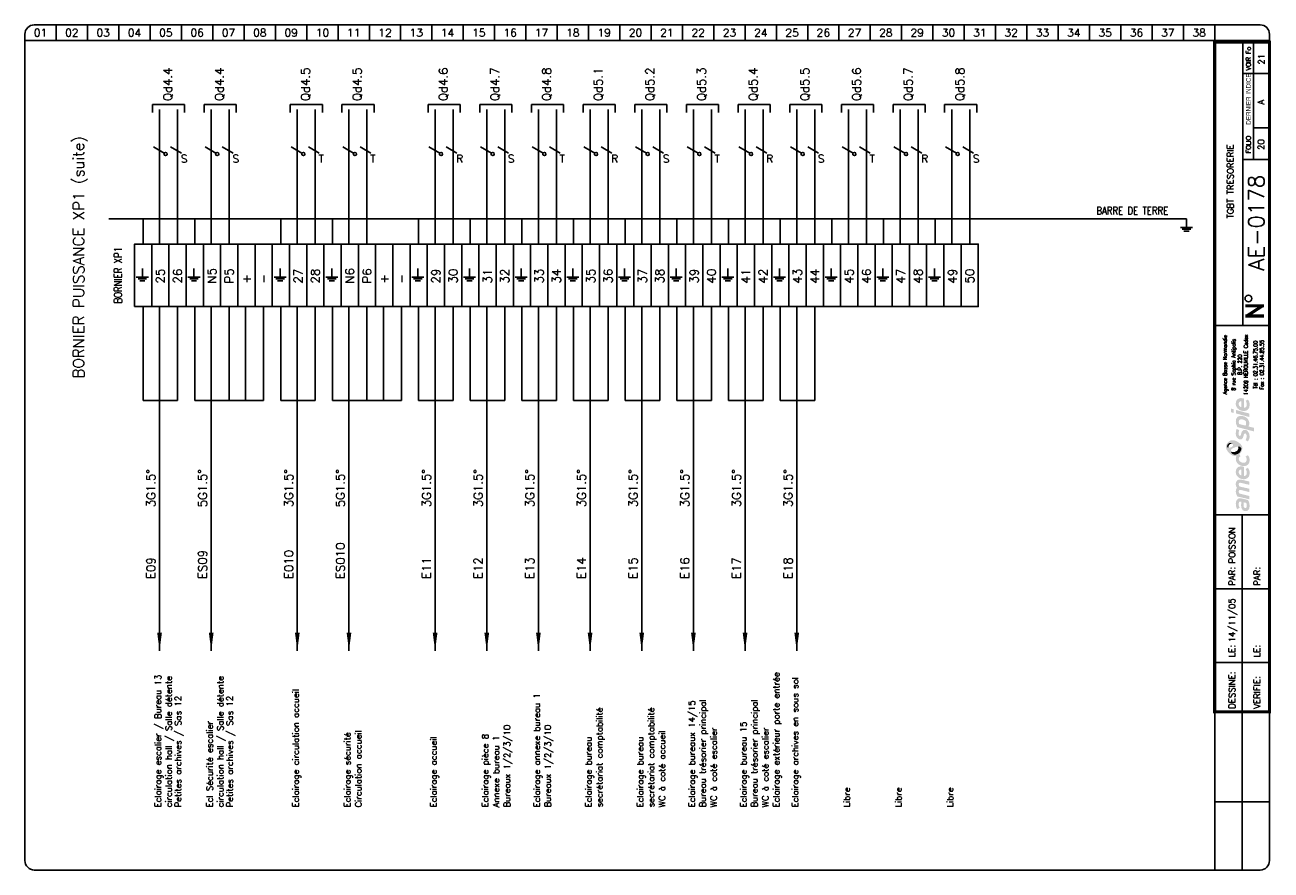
# Model space of a CAD drawing. Header units: millimetres. Extents: x 0 to 398, y 0 to 270.
import ezdxf
from ezdxf.enums import TextEntityAlignment as Align

# ---------------------------------------------------------------- set-up
doc = ezdxf.new("R2010")
doc.units = ezdxf.units.MM
doc.header["$LTSCALE"] = 20
doc.header["$MEASUREMENT"] = 0
for name, color, linetype in [('TEXTE', 3, 'Continuous'), ('TRAIFIN', 1, 'Continuous'), ('TRAIGROS', 2, 'Continuous'), ('TRAIMOY', 4, 'Continuous')]:
    doc.layers.add(name, color=color, linetype=linetype)
doc.styles.add('ROMANS8', font='ROMANS8.shx')
doc.styles.get("Standard").update_dxf_attribs({"font": 'simplex.shx'})
doc.styles.add('TXT', font='txt', dxfattribs={"width": 0.8})

# ---------------------------------------------------------------- blocks, each defined once
blk = doc.blocks.new('FDP-DIV-CHU')
at = {"layer": 'TEXTE', "color": 7, "const_width": 1}
for points in [[(392.75, 180.25), (386.75, 180.25)], [(387.25, 177), (392.25, 180.25)], [(392.75, 177), (386.75, 177)]]:
    blk.add_lwpolyline(points, dxfattribs=at)
at = {"layer": 'TEXTE', "color": 7}
blk.add_circle((387.76, 182.59), 1.08, dxfattribs=at)
at = {"layer": 'TRAIFIN', "color": 7}
for p, q in [((7, 270), (7, 265)), ((17, 270), (17, 265)), ((27, 270), (27, 265)), ((37, 270), (37, 265)), ((47, 270), (47, 265)), ((57, 270), (57, 265)), ((67, 270), (67, 265)), ((77, 270), (77, 265)), ((87, 270), (87, 265)), ((97, 270), (97, 265)), ((107, 270), (107, 265)), ((117, 270), (117, 265)), ((127, 270), (127, 265)), ((137, 270), (137, 265)), ((147, 270), (147, 265)), ((157, 270), (157, 265)), ((167, 270), (167, 265)), ((177, 270), (177, 265)), ((187, 270), (187, 265)), ((197, 270), (197, 265)), ((207, 270), (207, 265)), ((217, 270), (217, 265)), ((227, 270), (227, 265)), ((237, 270), (237, 265)), ((247, 270), (247, 265)), ((257, 270), (257, 265)), ((267, 270), (267, 265)), ((277, 270), (277, 265)), ((287, 270), (287, 265)), ((297, 270), (297, 265)), ((307, 270), (307, 265)), ((317, 270), (317, 265)), ((327, 270), (327, 265)), ((337, 270), (337, 265)), ((347, 270), (347, 265)), ((357, 270), (357, 265)), ((367, 270), (367, 265)), ((377, 270), (377, 265)), ((389.41, 227.04), (389.41, 264.5)), ((389.41, 237.09), (393.96, 237.09))]:
    blk.add_line(p, q, dxfattribs=at)
at = {"layer": 'TRAIGROS', "color": 7}
for p, q in [((-3, 267), (-3, 265)), ((0, 270), (391.5, 270)), ((394.5, 267), (394.5, 265)), ((394.5, 265), (-3, 265)), ((394.5, 265), (-3, 265)), ((-3, 265), (-3, 3)), ((386, 174), (386, 264.5)), ((394.5, 3), (394.5, 265)), ((386, 254.5), (394, 254.5)), ((386, 227.01), (394, 227.01)), ((377, 174), (394.5, 174)), ((377, 113.52), (394.51, 113.52)), ((377, -0.03), (377, 50.52)), ((0, 0), (391.5, 0))]:
    blk.add_line(p, q, dxfattribs=at)
at = {"layer": 'TRAIGROS', "color": 7, "const_width": 1}
blk.add_lwpolyline([(377, 264.5), (377, 50.52), (394.5, 50.52), (394.5, 264.5), (377, 264.5)], dxfattribs=at)
at = {"layer": 'TRAIGROS', "color": 7}
for centre, start, end in [((0, 267), 90, 180), ((391.5, 267), 0, 90), ((0, 3), 180, 270), ((391.5, 3), 270, 0)]:
    blk.add_arc(centre, 3, start, end, dxfattribs=at)
at = {"layer": 'TRAIMOY', "color": 7}
for p, q in [((385.75, -0.01), (385.75, 113.52)), ((377, 89.82), (394.51, 89.82)), ((377, 66.27), (394.51, 66.27)), ((377, 21.75), (394.51, 21.75))]:
    blk.add_line(p, q, dxfattribs=at)
at = {"layer": 'TEXTE', "color": 7}
for s, p in [('01', (2, 267.5)), ('02', (12, 267.5)), ('03', (22, 267.5)), ('04', (32, 267.5)), ('05', (42, 267.5)), ('06', (52, 267.5)), ('07', (62, 267.5)), ('08', (72, 267.5)), ('09', (82, 267.5)), ('10', (92, 267.5)), ('11', (102, 267.5)), ('12', (112, 267.5)), ('13', (122, 267.5)), ('14', (132, 267.5)), ('15', (142, 267.5)), ('16', (152, 267.5)), ('17', (162, 267.5)), ('18', (172, 267.5)), ('19', (182, 267.5)), ('20', (192, 267.5)), ('21', (202, 267.5)), ('22', (212, 267.5)), ('23', (222, 267.5)), ('24', (232, 267.5)), ('25', (242, 267.5)), ('26', (252, 267.5)), ('27', (262, 267.5)), ('28', (272, 267.5)), ('29', (282, 267.5)), ('30', (292, 267.5)), ('31', (302, 267.5)), ('32', (312, 267.5)), ('33', (322, 267.5)), ('34', (332, 267.5)), ('35', (342, 267.5)), ('36', (352, 267.5)), ('37', (362, 267.5)), ('38', (372, 267.5))]:
    blk.add_text(s, height=2.5, dxfattribs=at).set_placement(p, align=Align.MIDDLE)
at = {"layer": 'TEXTE', "color": 7, "width": 0.867769}
blk.add_text('VOIR Fo', height=1.5, rotation=90, dxfattribs=at).set_placement((388.5, 255.5), (388.5, 263), align=Align.FIT)
at = {"layer": 'TEXTE', "color": 7, "style": 'TXT', "width": 0.8}
blk.add_text('DERNIER INDICE', height=1.5, rotation=90, dxfattribs=at).set_placement((388.5, 238.12))
at = {"layer": 'TEXTE', "color": 7}
blk.add_text('FOLIO', height=1.5, rotation=90, dxfattribs=at).set_placement((388.5, 231.76), align=Align.CENTER)
for s, p in [('PAR:', (383.51, 90.82)), ('PAR:', (391.51, 90.82)), ('LE:', (383.51, 67.95)), ('LE:', (391.51, 67.95)), ('DESSINE:', (383.51, 51.52)), ('VERIFIE:', (391.51, 51.52))]:
    blk.add_text(s, height=2, rotation=90, dxfattribs=at).set_placement(p)
at = {"layer": 'TEXTE'}
for tag, p in [('FOLIO_SUIVANT', (392.9, 259.04)), ('INDICE', (392.79, 245.35)), ('FOLIO', (392.79, 231.76))]:
    blk.add_attdef(tag, text='', height=2, rotation=90, dxfattribs=at).set_placement(p, align=Align.CENTER)
blk.add_attdef('INTITULE_DU_PLAN', text='', height=2, rotation=90, dxfattribs=at).set_placement((382, 220), align=Align.MIDDLE)
at = {"layer": 'TEXTE', "color": 4}
blk.add_attdef('NUMERO', text='', height=5, rotation=90, dxfattribs=at).set_placement((392.79, 206.79), align=Align.CENTER)
at = {"layer": 'TEXTE'}
for tag, p in [('DESSINATEUR', (383.53, 97.95)), ('DATE', (383.51, 72.76))]:
    blk.add_attdef(tag, p, '', height=2, rotation=90, dxfattribs=at)
blk = doc.blocks.new('LOGO')
h = blk.add_hatch(color=187)
h.paths.add_polyline_path([(0.27, -25.15), (-0.26, -25.03), (-0.61, -25.01), (-0.96, -25.01), (-1.3, -25.15), (-1.56, -25.39), (-1.76, -25.66), (-1.92, -26.06), (-2.01, -26.61), (-2, -27.13), (-1.95, -27.54), (-1.82, -27.98), (-1.59, -28.49), (-0.78, -28.03), (-0.88, -27.84), (-0.99, -27.58), (-1.06, -27.27), (-1.09, -26.94), (-1.07, -26.65), (-1.03, -26.36), (-0.9, -26.15), (-0.74, -26.05), (-0.59, -26.04), (-0.23, -26.1), (-0.26, -26.47), (-0.29, -26.77), (-0.31, -27.1), (-0.31, -27.41), (-0.26, -27.77), (-0.19, -28.1), (-0.05, -28.44), (0.2, -28.78), (0.48, -28.98), (0.87, -29.11), (1.22, -29.1), (1.58, -29.04), (1.84, -28.87), (2.14, -28.53), (2.3, -28.16), (2.37, -27.71), (2.36, -27.1), (2.28, -26.51), (2.08, -25.89), (1.89, -25.54), (0.84, -25.3)])
h.paths.add_polyline_path([(0.54, -26.31), (1.32, -26.47), (1.41, -26.69), (1.48, -27.01), (1.49, -27.42), (1.48, -27.74), (1.4, -27.9), (1.29, -28.03), (1.14, -28.09), (0.96, -28.1), (0.81, -28.07), (0.69, -27.97), (0.6, -27.85), (0.54, -27.71), (0.5, -27.54), (0.49, -27.3), (0.49, -27.06), (0.5, -26.59)], flags=16)
h.paths.add_polyline_path([(-0.88, -23.47), (-0.97, -23.29), (-1.06, -23.08), (-1.08, -22.86), (-1.05, -22.63), (-0.97, -22.45), (-0.79, -22.36), (-0.5, -22.33), (2.29, -23.01), (2.29, -21.94), (-0.8, -21.24), (-0.96, -21.08), (-1.06, -20.77), (-1.1, -20.45), (-1, -20.2), (-0.87, -20.11), (-0.7, -20.03), (-0.48, -20.05), (2.29, -20.7), (2.29, -19.65), (-0.36, -19.01), (-0.65, -19), (-1.01, -19.01), (-1.3, -19.12), (-1.55, -19.28), (-1.77, -19.54), (-1.9, -19.8), (-1.98, -20), (-2.02, -20.38), (-2.01, -20.76), (-1.91, -21.13), (-1.79, -21.45), (-1.64, -21.71), (-1.75, -21.83), (-1.89, -22.08), (-1.98, -22.36), (-2.01, -22.66), (-2.01, -23), (-1.95, -23.36), (-1.85, -23.71), (-1.69, -24.08), (-1.5, -24.43), (2.29, -25.32), (2.29, -24.26)])
h.paths.add_polyline_path([(-0.19, -14.81), (-0.51, -14.81), (-0.91, -14.88), (-1.19, -15), (-1.42, -15.16), (-1.64, -15.38), (-1.83, -15.67), (-1.95, -15.97), (-2, -16.26), (-2.02, -16.52), (-2.01, -16.84), (-1.96, -17.15), (-1.84, -17.46), (-1.65, -17.81), (-1.41, -18.09), (-1.14, -18.33), (-0.89, -18.51), (-0.59, -18.68), (-0.17, -18.82), (0.24, -18.89), (0.59, -18.91), (0.98, -18.88), (1.37, -18.75), (1.77, -18.51), (2.17, -18.06), (2.33, -17.58), (2.38, -17.11), (2.38, -16.56), (2.33, -16.15), (2.2, -15.79), (2.03, -15.5), (1.82, -15.25), (1.14, -15.68), (1.3, -15.94), (1.42, -16.3), (1.49, -16.68), (1.49, -16.99), (1.43, -17.33), (1.23, -17.63), (0.99, -17.81), (0.79, -17.86), (0.6, -17.84), (0.6, -14.97), (0.23, -14.85)])
h.paths.add_polyline_path([(-0.26, -17.69), (-0.43, -17.64), (-0.58, -17.55), (-0.76, -17.39), (-0.9, -17.24), (-1.01, -17.02), (-1.06, -16.86), (-1.08, -16.63), (-1.06, -16.36), (-0.96, -16.16), (-0.83, -15.98), (-0.62, -15.87), (-0.44, -15.83), (-0.26, -15.83)], flags=16)
h.paths.add_polyline_path([(-0.09, -13.56), (-0.44, -13.4), (-0.74, -13.16), (-0.95, -12.9), (-1.04, -12.61), (-1.08, -12.36), (-1.02, -12.05), (-0.89, -11.83), (-0.73, -11.69), (-0.61, -11.61), (-0.5, -11.55), (-0.88, -10.89), (-1.08, -11.04), (-1.32, -11.18), (-1.51, -11.28), (-1.78, -11.38), (-1.87, -11.55), (-1.97, -11.89), (-2.01, -12.3), (-1.98, -12.76), (-1.82, -13.35), (-1.54, -13.76), (-1.25, -14.08), (-0.85, -14.34), (-0.48, -14.51), (-0.05, -14.65), (0.44, -14.71), (0.94, -14.69), (1.47, -14.5), (1.83, -14.25), (2.09, -13.94), (2.26, -13.6), (2.36, -13.21), (2.39, -12.82), (2.37, -12.43), (2.27, -11.98), (2.07, -11.58), (1.82, -11.23), (1.12, -11.67), (1.29, -11.95), (1.43, -12.27), (1.45, -12.61), (1.43, -12.96), (1.23, -13.36), (0.95, -13.57), (0.61, -13.63), (0.31, -13.63)])
h.paths.add_polyline_path([(1.25, -3.19), (0.94, -3.13), (0.59, -3.14), (0.32, -3.25), (0.1, -3.49), (-0.12, -3.81), (-0.25, -4.17), (-0.38, -4.62), (-0.46, -4.92), (-0.59, -5.03), (-0.74, -5.08), (-0.86, -5.03), (-0.96, -4.94), (-1.06, -4.74), (-1.12, -4.53), (-1.11, -4.23), (-1.07, -3.86), (-1.01, -3.51), (-0.93, -3.23), (-1.72, -2.85), (-1.84, -3.12), (-1.93, -3.4), (-1.97, -3.68), (-2, -3.98), (-2.02, -4.32), (-2, -4.65), (-1.94, -5.01), (-1.8, -5.31), (-1.64, -5.58), (-1.4, -5.84), (-1.11, -6.04), (-0.85, -6.17), (-0.56, -6.2), (-0.24, -6.15), (0.01, -5.99), (0.18, -5.81), (0.32, -5.51), (0.41, -5.18), (0.51, -4.86), (0.57, -4.63), (0.67, -4.45), (0.78, -4.33), (0.97, -4.29), (1.15, -4.35), (1.3, -4.55), (1.41, -4.85), (1.44, -5.24), (1.41, -5.62), (1.33, -5.91), (1.23, -6.15), (1.09, -6.39), (1.78, -6.81), (1.86, -6.74), (1.97, -6.61), (2.14, -6.32), (2.27, -6), (2.36, -5.62), (2.37, -5.24), (2.35, -4.86), (2.3, -4.52), (2.19, -4.21), (2.03, -3.92), (1.85, -3.65), (1.57, -3.35)])
h.paths.add_polyline_path([(1.14, 0.91), (0.82, 1.08), (0.5, 1.2), (0.1, 1.27), (-0.26, 1.3), (-0.73, 1.29), (-1.12, 1.19), (-1.38, 1.04), (-1.61, 0.8), (-1.77, 0.55), (-1.89, 0.33), (-1.98, 0.01), (-2.01, -0.32), (-1.99, -0.65), (-1.95, -1.02), (-1.88, -1.34), (-1.76, -1.63), (-1.63, -1.96), (-1.52, -2.24), (3.84, -3.66), (3.84, -2.51), (1.96, -2.01), (2.11, -1.85), (2.24, -1.56), (2.27, -1.32), (2.29, -1.04), (2.27, -0.75), (2.21, -0.44), (2.07, -0.1), (1.9, 0.2), (1.71, 0.44), (1.43, 0.71)])
h.paths.add_polyline_path([(0.98, -1.77), (-0.92, -1.28), (-0.98, -1.1), (-1.05, -0.84), (-1.07, -0.56), (-1.04, -0.29), (-0.94, -0.06), (-0.77, 0.11), (-0.53, 0.2), (-0.24, 0.22), (0.04, 0.2), (0.35, 0.13), (0.58, 0.05), (0.81, -0.07), (1.02, -0.24), (1.19, -0.46), (1.27, -0.68), (1.28, -0.93), (1.28, -1.16), (1.24, -1.43), (1.15, -1.61)], flags=16)
h.paths.add_polyline_path([(-1.97, 3.22), (-1.97, 2.11), (2.35, 0.95), (2.35, 2.06)])
h.paths.add_polyline_path([(-3.55, 3.65), (-3.55, 2.48), (-2.65, 2.25), (-2.65, 3.43)])
h.paths.add_polyline_path([(-0.19, 6.99), (-0.51, 6.99), (-0.91, 6.92), (-1.19, 6.81), (-1.42, 6.64), (-1.64, 6.43), (-1.83, 6.14), (-1.95, 5.83), (-2, 5.54), (-2.02, 5.28), (-2.01, 4.96), (-1.96, 4.66), (-1.84, 4.34), (-1.65, 4), (-1.41, 3.71), (-1.14, 3.48), (-0.89, 3.29), (-0.59, 3.12), (-0.17, 2.98), (0.24, 2.92), (0.59, 2.89), (0.98, 2.93), (1.37, 3.06), (1.77, 3.29), (2.17, 3.75), (2.33, 4.22), (2.38, 4.7), (2.38, 5.24), (2.33, 5.65), (2.2, 6.02), (2.03, 6.3), (1.82, 6.56), (1.14, 6.13), (1.3, 5.87), (1.42, 5.5), (1.49, 5.12), (1.49, 4.82), (1.43, 4.47), (1.23, 4.17), (0.99, 4), (0.79, 3.94), (0.6, 3.96), (0.6, 6.83), (0.23, 6.96)])
h.paths.add_polyline_path([(-0.26, 4.11), (-0.43, 4.16), (-0.58, 4.26), (-0.76, 4.42), (-0.9, 4.56), (-1.01, 4.78), (-1.06, 4.95), (-1.08, 5.17), (-1.06, 5.44), (-0.96, 5.64), (-0.83, 5.82), (-0.62, 5.93), (-0.44, 5.97), (-0.26, 5.97)], flags=16)
h = blk.add_hatch(color=135)
h.paths.add_polyline_path([(-2.62, -6.48), (-2.99, -6.44), (-3.33, -6.46), (-3.66, -6.54), (-3.9, -6.66), (-4.19, -6.88), (-4.48, -7.12), (-4.72, -7.4), (-4.9, -7.71), (-5.08, -8.08), (-5.15, -8.51), (-5.14, -8.84), (-5.03, -9.22), (-4.88, -9.56), (-4.68, -9.88), (-4.46, -10.22), (-4.19, -10.51), (-3.87, -10.81), (-3.57, -11.02), (-3.23, -11.21), (-2.91, -11.36), (-2.54, -11.44), (-2.16, -11.45), (-1.78, -11.38), (-1.51, -11.28), (-1.32, -11.18), (-1.08, -11.04), (-0.88, -10.89), (-0.73, -10.77), (-0.54, -10.54), (-0.29, -10.22), (-0.06, -9.77), (0.06, -9.2), (0.05, -8.64), (-0.11, -8.22), (-0.36, -7.85), (-0.69, -7.52), (-1.07, -7.21), (-1.43, -6.95), (-1.9, -6.73), (-2.27, -6.57)])
h.paths.add_polyline_path([(-2.94, -7.94), (-2.93, -8.06), (-2.93, -8.18), (-2.98, -8.34), (-3.08, -8.43), (-3.22, -8.54), (-3.43, -8.66), (-3.65, -8.75), (-3.89, -8.84), (-4.16, -8.87), (-4.34, -8.85), (-4.5, -8.82), (-4.67, -8.73), (-4.76, -8.58), (-4.8, -8.43), (-4.79, -8.24), (-4.75, -8.06), (-4.69, -7.92), (-4.59, -7.78), (-4.48, -7.64), (-4.34, -7.51), (-4.19, -7.41), (-4, -7.31), (-3.79, -7.28), (-3.58, -7.31), (-3.42, -7.38), (-3.25, -7.49), (-3.12, -7.62), (-3.02, -7.79)], flags=16)
h.paths.add_polyline_path([(-1.84, -8.57), (-1.32, -8.49), (-1.12, -8.49), (-0.87, -8.49), (-0.65, -8.57), (-0.45, -8.72), (-0.32, -8.9), (-0.26, -9.1), (-0.28, -9.35), (-0.35, -9.63), (-0.51, -9.97), (-0.73, -10.32), (-1.02, -10.58), (-1.39, -10.82), (-1.78, -10.98), (-2.23, -11.04), (-2.55, -11.01), (-2.82, -10.95), (-3.16, -10.77), (-3.4, -10.52), (-3.53, -10.28), (-3.6, -10.02), (-3.6, -9.73), (-3.5, -9.48), (-3.31, -9.23), (-3, -9.04), (-2.68, -8.88), (-2.26, -8.71)], flags=16)
h = blk.add_hatch(color=253)
h.paths.add_polyline_path([(-4, -7.31), (-4.19, -7.41), (-4.34, -7.51), (-4.48, -7.64), (-4.59, -7.78), (-4.69, -7.92), (-4.75, -8.06), (-4.79, -8.24), (-4.8, -8.43), (-4.76, -8.58), (-4.67, -8.73), (-4.5, -8.82), (-4.34, -8.85), (-4.36, -8.64), (-4.33, -8.43), (-4.27, -8.21), (-4.19, -8.05), (-4.09, -7.91), (-3.95, -7.79), (-3.82, -7.69), (-3.65, -7.62), (-3.47, -7.58), (-3.28, -7.58), (-3.12, -7.62), (-3.25, -7.49), (-3.42, -7.38), (-3.58, -7.31), (-3.79, -7.28)])
h.paths.add_polyline_path([(-0.87, -8.49), (-1.12, -8.49), (-1.32, -8.49), (-1.27, -8.65), (-1.22, -8.89), (-1.24, -9.17), (-1.31, -9.4), (-1.45, -9.63), (-1.67, -9.84), (-1.91, -10), (-2.2, -10.15), (-2.48, -10.22), (-2.71, -10.25), (-2.97, -10.24), (-3.22, -10.21), (-3.44, -10.12), (-3.6, -10.02), (-3.53, -10.28), (-3.4, -10.52), (-3.16, -10.77), (-2.82, -10.95), (-2.55, -11.01), (-2.23, -11.04), (-1.78, -10.98), (-1.39, -10.82), (-1.02, -10.58), (-0.73, -10.32), (-0.51, -9.97), (-0.35, -9.63), (-0.28, -9.35), (-0.26, -9.1), (-0.32, -8.9), (-0.45, -8.72), (-0.65, -8.57)])
at = {"color": 7, "style": 'ROMANS8', "width": 0.8}
for s, height, p in [('Agence Basse Normandie', 1.2384, (-4.85, 17.68)), ('8 rue Sophia Antipolis', 1.2384, (-2.12, 17.68)), ('14209 HEROUVILLE Cedex', 1.2384, (1.84, 17.68)), ('B.P. 220', 1.238, (-0.08, 17.68)), ('Tél : 02.31.46.75.00', 1.2384, (4.88, 17.68)), ('Fax : 02.31.44.85.55', 1.2384, (6.91, 17.68))]:
    blk.add_text(s, height=height, rotation=90, dxfattribs=at).set_placement(p, align=Align.CENTER)
blk = doc.blocks.new('U82')
at = {"layer": 'TRAIFIN'}
blk.add_line((0, -5), (0, 0), dxfattribs=at)
at = {"layer": 'TRAIMOY'}
for p, q in [((-3.5, -5), (3.5, -5)), ((-2.5, -6), (2.5, -6)), ((-1.5, -7), (1.5, -7))]:
    blk.add_line(p, q, dxfattribs=at)
blk = doc.blocks.new('X66')
at = {"linetype": 'Continuous'}
blk.add_lwpolyline([(-1.73, 2.5), (1.73, 0.5)], dxfattribs=at)
blk.add_circle((2.17, 0.25), 0.5, dxfattribs=at)
blk = doc.blocks.new('X59')
at = {"linetype": 'Continuous'}
blk.add_lwpolyline([(-1.73, 1), (1.73, -1)], dxfattribs=at)

msp = doc.modelspace()

# ---------------------------------------------------------------- linework, layer by layer
for p, q in [((40.75, 244.58), (51, 244.58)), ((40.75, 242.04), (40.75, 244.58)), ((51, 244.58), (51, 242.04)), ((57.25, 242.04), (57.25, 244.58)), ((57.25, 244.58), (67.5, 244.58)), ((67.5, 244.58), (67.5, 242.04)), ((84.75, 242.04), (84.75, 244.58)), ((84.75, 244.58), (95, 244.58)), ((95, 244.58), (95, 242.04)), ((101.25, 244.58), (111.5, 244.58)), ((101.25, 242.04), (101.25, 244.58)), ((111.5, 244.58), (111.5, 242.04)), ((128.75, 242.04), (128.75, 244.58)), ((128.75, 244.58), (139, 244.58)), ((139, 244.58), (139, 242.04)), ((145.25, 242.04), (145.25, 244.58)), ((145.25, 244.58), (155.5, 244.58)), ((155.5, 244.58), (155.5, 242.04)), ((161.75, 242.04), (161.75, 244.58)), ((161.75, 244.58), (172, 244.58)), ((172, 244.58), (172, 242.04)), ((178.25, 242.04), (178.25, 244.58)), ((178.25, 244.58), (188.5, 244.58)), ((188.5, 244.58), (188.5, 242.04)), ((194.75, 242.04), (194.75, 244.58)), ((194.75, 244.58), (205, 244.58)), ((205, 244.58), (205, 242.04)), ((211.25, 244.58), (221.5, 244.58)), ((211.25, 242.04), (211.25, 244.58)), ((221.5, 244.58), (221.5, 242.04)), ((227.75, 244.58), (238, 244.58)), ((227.75, 242.04), (227.75, 244.58)), ((238, 244.58), (238, 242.04)), ((244.25, 242.04), (244.25, 244.58)), ((244.25, 244.58), (254.5, 244.58)), ((254.5, 244.58), (254.5, 242.04)), ((260.75, 244.58), (271, 244.58)), ((260.75, 242.04), (260.75, 244.58)), ((271, 244.58), (271, 242.04)), ((277.25, 244.58), (287.5, 244.58)), ((277.25, 242.04), (277.25, 244.58)), ((287.5, 244.58), (287.5, 242.04)), ((293.75, 244.58), (304, 244.58)), ((293.75, 242.04), (293.75, 244.58)), ((304, 244.58), (304, 242.04))]:
    msp.add_line(p, q)
for points in [[(43, 70, 0, 1.5, 0), (43, 75.79, 1.5, 1.5, 0)], [(59.5, 70, 0, 1.5, 0), (59.5, 75.79, 1.5, 1.5, 0)], [(87, 70, 0, 1.5, 0), (87, 75.79, 1.5, 1.5, 0)], [(103.5, 70, 0, 1.5, 0), (103.5, 75.79, 1.5, 1.5, 0)], [(131, 70, 0, 1.5, 0), (131, 75.79, 1.5, 1.5, 0)], [(131, 70, 0, 1.5, 0), (131, 75.79, 1.5, 1.5, 0)], [(147.5, 70, 0, 1.5, 0), (147.5, 75.79, 1.5, 1.5, 0)], [(164, 70, 0, 1.5, 0), (164, 75.79, 1.5, 1.5, 0)], [(180.5, 70, 0, 1.5, 0), (180.5, 75.79, 1.5, 1.5, 0)], [(197, 70, 0, 1.5, 0), (197, 75.79, 1.5, 1.5, 0)], [(213.5, 70, 0, 1.5, 0), (213.5, 75.79, 1.5, 1.5, 0)], [(230, 70, 0, 1.5, 0), (230, 75.79, 1.5, 1.5, 0)], [(246.5, 70, 0, 1.5, 0), (246.5, 75.79, 1.5, 1.5, 0)]]:
    msp.add_lwpolyline(points, format="xyseb")
at = {"layer": 'TRAIFIN'}
for p, q in [((43, 200), (43, 243)), ((48.75, 200), (48.75, 243)), ((59.5, 200), (59.5, 243)), ((65.25, 200), (65.25, 243)), ((87, 200), (87, 243)), ((92.75, 200), (92.75, 243)), ((103.5, 200), (103.5, 243)), ((109.25, 200), (109.25, 243)), ((131, 200), (131, 243)), ((136.75, 200), (136.75, 243)), ((147.5, 200), (147.5, 243)), ((153.25, 200), (153.25, 243)), ((164, 200), (164, 243)), ((169.75, 200), (169.75, 243)), ((180.5, 200), (180.5, 243)), ((186.25, 200), (186.25, 243)), ((197, 200), (197, 243)), ((202.75, 200), (202.75, 243)), ((213.5, 200), (213.5, 243)), ((219.25, 200), (219.25, 243)), ((230, 200), (230, 243)), ((235.75, 200), (235.75, 243)), ((246.5, 200), (246.5, 243)), ((252.25, 200), (252.25, 243)), ((263, 200), (263, 243)), ((268.75, 200), (268.75, 243)), ((279.5, 200), (279.5, 243)), ((285.25, 200), (285.25, 243)), ((296, 200), (296, 243)), ((301.75, 200), (301.75, 243)), ((37.75, 180), (37.75, 150)), ((43, 180), (43, 150)), ((48.75, 180), (48.75, 150)), ((54.25, 180), (54.25, 150)), ((59.5, 180), (59.5, 150)), ((65.25, 180), (65.25, 150)), ((70.5, 180), (70.5, 150)), ((76.25, 180), (76.25, 150)), ((81.75, 180), (81.75, 150)), ((87, 180), (87, 150)), ((92.75, 180), (92.75, 150)), ((98.25, 180), (98.25, 150)), ((103.5, 180), (103.5, 150)), ((109.25, 180), (109.25, 150)), ((114.5, 180), (114.5, 150)), ((120.25, 180), (120.25, 150)), ((125.75, 180), (125.75, 150)), ((131, 180), (131, 150)), ((136.75, 180), (136.75, 150)), ((142.25, 180), (142.25, 150)), ((147.5, 180), (147.5, 150)), ((153.25, 180), (153.25, 150)), ((158.75, 180), (158.75, 150)), ((164, 180), (164, 150)), ((169.75, 180), (169.75, 150)), ((175.25, 180), (175.25, 150)), ((180.5, 180), (180.5, 150)), ((186.25, 180), (186.25, 150)), ((191.75, 180), (191.75, 150)), ((197, 180), (197, 150)), ((202.75, 180), (202.75, 150)), ((208.25, 180), (208.25, 150)), ((213.5, 180), (213.5, 150)), ((219.25, 180), (219.25, 150)), ((224.75, 180), (224.75, 150)), ((230, 180), (230, 150)), ((235.75, 180), (235.75, 150)), ((241.25, 180), (241.25, 150)), ((246.5, 180), (246.5, 150)), ((252.25, 180), (252.25, 150))]:
    msp.add_line(p, q, dxfattribs=at)
at = {"layer": 'TRAIMOY'}
for p, q in [((26.83, 208), (370.94, 208)), ((37.75, 200), (37.75, 208)), ((54.25, 200), (54.25, 208)), ((81.75, 200), (81.75, 208)), ((98.25, 200), (98.25, 208)), ((125.75, 200), (125.75, 208)), ((142.25, 200), (142.25, 208)), ((158.75, 200), (158.75, 208)), ((175.25, 200), (175.25, 208)), ((191.75, 200), (191.75, 208)), ((208.25, 200), (208.25, 208)), ((224.75, 200), (224.75, 208)), ((241.25, 200), (241.25, 208)), ((257.75, 200), (257.75, 208)), ((274.25, 200), (274.25, 208)), ((290.75, 200), (290.75, 208)), ((37.75, 150), (48.75, 150)), ((43, 70), (43, 150)), ((54.25, 150), (76.25, 150)), ((59.5, 70), (59.5, 150)), ((81.75, 150), (92.75, 150)), ((87, 70), (87, 150)), ((98.25, 150), (120.25, 150)), ((103.5, 70), (103.5, 150)), ((125.75, 150), (136.75, 150)), ((131, 70), (131, 150)), ((142.25, 150), (153.25, 150)), ((147.5, 70), (147.5, 150)), ((158.75, 150), (169.75, 150)), ((164, 70), (164, 150)), ((175.25, 150), (186.25, 150)), ((180.5, 70), (180.5, 150)), ((191.75, 150), (202.75, 150)), ((197, 70), (197, 150)), ((208.25, 150), (219.25, 150)), ((213.5, 70), (213.5, 150)), ((224.75, 150), (235.75, 150)), ((230, 70), (230, 150)), ((241.25, 150), (252.25, 150)), ((246.5, 70), (246.5, 150))]:
    msp.add_line(p, q, dxfattribs=at)
for points in [[(35, 180), (35, 200), (40.5, 200), (40.5, 180)], [(40.5, 180), (40.5, 200), (46, 200), (46, 180)], [(46, 180), (46, 200), (51.5, 200), (51.5, 180)], [(51.5, 180), (51.5, 200), (57, 200), (57, 180)], [(57, 180), (57, 200), (62.5, 200), (62.5, 180)], [(62.5, 180), (62.5, 200), (68, 200), (68, 180)], [(68, 180), (68, 200), (73.5, 200), (73.5, 180)], [(73.5, 180), (73.5, 200), (79, 200), (79, 180)], [(79, 180), (79, 200), (84.5, 200), (84.5, 180)], [(84.5, 180), (84.5, 200), (90, 200), (90, 180)], [(90, 180), (90, 200), (95.5, 200), (95.5, 180)], [(95.5, 180), (95.5, 200), (101, 200), (101, 180)], [(101, 180), (101, 200), (106.5, 200), (106.5, 180)], [(106.5, 180), (106.5, 200), (112, 200), (112, 180)], [(112, 180), (112, 200), (117.5, 200), (117.5, 180)], [(117.5, 180), (117.5, 200), (123, 200), (123, 180)], [(123, 180), (123, 200), (128.5, 200), (128.5, 180)], [(128.5, 180), (128.5, 200), (134, 200), (134, 180)], [(134, 180), (134, 200), (139.5, 200), (139.5, 180)], [(139.5, 180), (139.5, 200), (145, 200), (145, 180)], [(145, 180), (145, 200), (150.5, 200), (150.5, 180)], [(150.5, 180), (150.5, 200), (156, 200), (156, 180)], [(156, 180), (156, 200), (161.5, 200), (161.5, 180)], [(161.5, 180), (161.5, 200), (167, 200), (167, 180)], [(167, 180), (167, 200), (172.5, 200), (172.5, 180)], [(172.5, 180), (172.5, 200), (178, 200), (178, 180)], [(178, 180), (178, 200), (183.5, 200), (183.5, 180)], [(183.5, 180), (183.5, 200), (189, 200), (189, 180)], [(189, 180), (189, 200), (194.5, 200), (194.5, 180)], [(194.5, 180), (194.5, 200), (200, 200), (200, 180)], [(200, 180), (200, 200), (205.5, 200), (205.5, 180)], [(205.5, 180), (205.5, 200), (211, 200), (211, 180)], [(211, 180), (211, 200), (216.5, 200), (216.5, 180)], [(216.5, 180), (216.5, 200), (222, 200), (222, 180)], [(222, 180), (222, 200), (227.5, 200), (227.5, 180)], [(227.5, 180), (227.5, 200), (233, 200), (233, 180)], [(233, 180), (233, 200), (238.5, 200), (238.5, 180)], [(238.5, 180), (238.5, 200), (244, 200), (244, 180)], [(244, 180), (244, 200), (249.5, 200), (249.5, 180)], [(249.5, 180), (249.5, 200), (255, 200), (255, 180)], [(255, 180), (255, 200), (260.5, 200), (260.5, 180)], [(260.5, 180), (260.5, 200), (266, 200), (266, 180)], [(266, 180), (266, 200), (271.5, 200), (271.5, 180)], [(271.5, 180), (271.5, 200), (277, 200), (277, 180)], [(277, 180), (277, 200), (282.5, 200), (282.5, 180)], [(282.5, 180), (282.5, 200), (288, 200), (288, 180)], [(288, 180), (288, 200), (293.5, 200), (293.5, 180)], [(293.5, 180), (293.5, 200), (299, 200), (299, 180)], [(299, 180), (299, 200), (304.5, 200), (304.5, 180)]]:
    msp.add_lwpolyline(points, close=True, dxfattribs=at)

# ---------------------------------------------------------------- block references
msp.add_blockref('LOGO', (388.75, 143.76))
at = {"layer": 'TEXTE'}
msp.add_blockref('FDP-DIV-CHU', (3, 0), dxfattribs=at).add_auto_attribs({'DATE': '14/11/05', 'DESSINATEUR': 'POISSON', 'NUMERO': 'AE-0178', 'INTITULE_DU_PLAN': 'TGBT TRESORERIE', 'FOLIO': '20', 'FOLIO_SUIVANT': '21', 'INDICE': 'A'})
at = {"layer": 'TEXTE', "yscale": 0.5499999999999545, "zscale": 0.55}
for p, xscale in [((371, 208), 0.549999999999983), ((37.5, 192.13), 0.549999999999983), ((54, 192.13), 0.549999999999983), ((81.5, 192.13), 0.549999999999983), ((98, 192.13), 0.549999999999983), ((125.5, 192.13), 0.5500000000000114), ((142, 192.13), 0.5500000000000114), ((158.5, 192.13), 0.5500000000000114), ((175, 192.13), 0.5500000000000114), ((191.5, 192.13), 0.5500000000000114), ((208, 192.13), 0.5500000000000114), ((224.5, 192.13), 0.5500000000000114), ((241, 192.13), 0.5500000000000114), ((257.5, 192.13), 0.5500000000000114), ((274, 192.13), 0.5500000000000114), ((290.5, 192.13), 0.5500000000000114)]:
    msp.add_blockref('U82', p, dxfattribs=dict(at, xscale=xscale))
at = {"layer": 'TRAIFIN'}
for name, p in [('X66', (42.75, 228.5)), ('X59', (48.25, 230)), ('X66', (59.25, 228.5)), ('X59', (64.75, 230)), ('X66', (86.75, 228.5)), ('X59', (92.25, 230)), ('X66', (103.25, 228.5)), ('X59', (108.75, 230)), ('X66', (130.75, 228.5)), ('X59', (136.25, 230)), ('X66', (147.25, 228.5)), ('X59', (152.75, 230)), ('X66', (163.75, 228.5)), ('X59', (169.25, 230)), ('X66', (180.25, 228.5)), ('X59', (185.75, 230)), ('X66', (196.75, 228.5)), ('X59', (202.25, 230)), ('X66', (213.25, 228.5)), ('X59', (218.75, 230)), ('X66', (229.75, 228.5)), ('X59', (235.25, 230)), ('X66', (246.25, 228.5)), ('X59', (251.75, 230)), ('X66', (262.75, 228.5)), ('X59', (268.25, 230)), ('X66', (279.25, 228.5)), ('X59', (284.75, 230)), ('X66', (295.75, 228.5)), ('X59', (301.25, 230))]:
    msp.add_blockref(name, p, dxfattribs=at)

# ---------------------------------------------------------------- texts
at = {"layer": 'TEXTE'}
for s, height, p in [('Qd4.4', 2.75, (46.99, 245.67)), ('Qd4.4', 2.75, (63.49, 245.67)), ('Qd4.5', 2.75, (90.99, 245.67)), ('Qd4.5', 2.75, (107.49, 245.67)), ('Qd4.6', 2.75, (134.99, 245.67)), ('Qd4.7', 2.75, (151.49, 245.67)), ('Qd4.8', 2.75, (167.99, 245.67)), ('Qd5.1', 2.75, (184.49, 245.67)), ('Qd5.2', 2.75, (200.99, 245.67)), ('Qd5.3', 2.75, (217.49, 245.67)), ('Qd5.4', 2.75, (233.99, 245.67)), ('Qd5.5', 2.75, (250.49, 245.67)), ('Qd5.6', 2.75, (266.99, 245.67)), ('Qd5.7', 2.75, (283.49, 245.67)), ('Qd5.8', 2.75, (299.99, 245.67)), ('BORNIER PUISSANCE XP1 (suite)', 3.5, (18.87, 157.09)), ('25', 2.75, (44.62, 187.38)), ('26', 2.75, (50.12, 187.38)), ('N5', 2.75, (61.12, 187.38)), ('P5', 2.75, (66.62, 187.38)), ('27', 2.75, (88.62, 187.38)), ('28', 2.75, (94.12, 187.38)), ('N6', 2.75, (105.12, 187.38)), ('P6', 2.75, (110.62, 187.38)), ('29', 2.75, (132.62, 187.38)), ('30', 2.75, (138.12, 187.38)), ('31', 2.75, (149.12, 187.38)), ('32', 2.75, (154.62, 187.38)), ('33', 2.75, (165.62, 187.38)), ('34', 2.75, (171.12, 187.38)), ('35', 2.75, (182.12, 187.38)), ('36', 2.75, (187.62, 187.38)), ('37', 2.75, (198.62, 187.38)), ('38', 2.75, (204.12, 187.38)), ('39', 2.75, (215.12, 187.38)), ('40', 2.75, (220.62, 187.38)), ('41', 2.75, (231.62, 187.38)), ('42', 2.75, (237.12, 187.38)), ('43', 2.75, (248.12, 187.38)), ('44', 2.75, (253.62, 187.38)), ('45', 2.75, (264.62, 187.38)), ('46', 2.75, (270.12, 187.38)), ('47', 2.75, (281.12, 187.38)), ('48', 2.75, (286.62, 187.38)), ('49', 2.75, (297.62, 187.38)), ('50', 2.75, (303.12, 187.38)), ('+', 2.75, (72.12, 187.38)), ('-', 2.75, (77.62, 187.38)), ('+', 2.75, (116.12, 187.38)), ('-', 2.75, (121.62, 187.38)), ('3G1.5°', 2.75, (41.62, 115.91)), ('5G1.5°', 2.75, (58.12, 115.91)), ('3G1.5°', 2.75, (85.62, 115.91)), ('5G1.5°', 2.75, (102.12, 115.91)), ('3G1.5°', 2.75, (129.62, 115.91)), ('3G1.5°', 2.75, (146.12, 115.91)), ('3G1.5°', 2.75, (162.62, 115.91)), ('3G1.5°', 2.75, (179.12, 115.91)), ('3G1.5°', 2.75, (195.62, 115.91)), ('3G1.5°', 2.75, (212.12, 115.91)), ('3G1.5°', 2.75, (228.62, 115.91)), ('3G1.5°', 2.75, (245.12, 115.91)), ('ES010', 2.75, (102.12, 92.97)), ('ES09', 2.75, (58.12, 92.97)), ('E010', 2.75, (85.62, 92.97)), ('E09', 2.75, (41.62, 92.97)), ('E11', 2.75, (129.62, 92.97)), ('E12', 2.75, (146.12, 92.97)), ('E13', 2.75, (162.62, 92.97)), ('E14', 2.75, (179.12, 92.97)), ('E15', 2.75, (195.62, 92.97)), ('E16', 2.75, (212.12, 92.97)), ('E17', 2.75, (228.62, 92.97)), ('E18', 2.75, (245.12, 92.97))]:
    msp.add_text(s, height=height, rotation=90, dxfattribs=at).set_placement(p)
for s, p in [('S', (49.75, 226)), ('S', (66.25, 226)), ('T', (93.75, 226)), ('T', (110.25, 226)), ('R', (137.75, 226)), ('S', (154.25, 226)), ('T', (170.75, 226)), ('R', (187.25, 226)), ('S', (203.75, 226)), ('T', (220.25, 226)), ('R', (236.75, 226)), ('S', (253.25, 226)), ('T', (269.75, 226)), ('R', (286.25, 226)), ('S', (302.75, 226))]:
    msp.add_text(s, height=2.5, dxfattribs=at).set_placement(p)
at = {"layer": 'TEXTE', "width": 0.8}
msp.add_text('BARRE DE TERRE', height=2.5, dxfattribs=at).set_placement((342.18, 209.41))
msp.add_text('BORNIER XP1', height=2.5, rotation=90, dxfattribs=at).set_placement((31, 181))
at = {"layer": 'TEXTE', "ltscale": 0.9}
for s, p in [('Eclairage extérieur porte entrée', (241, 20)), ('Eclairage escalier / Bureau 13', (43.5, 20)), ('circulation hall / Salle détente', (46.93, 20)), ('circulation hall / Salle détente', (63.43, 20)), ('Eclairage archives en sous sol', (247, 20)), ('Eclairage circulation accueil', (87.5, 20)), ('Eclairage annexe bureau 1', (164.5, 20)), ('Bureau trésorier principal', (217.5, 20)), ('Bureau trésorier principal', (234, 20)), ('Petites archives / Sas 12', (49.93, 20)), ('Petites archives / Sas 12', (66.43, 20)), ('secrétariat comptabilité', (184.5, 20)), ('secrétariat comptabilité', (201, 20)), ('Eclairage bureaux 14/15', (214, 20)), ('Ecl Sécurité escalier', (60, 20)), ('Eclairage bureau 15', (230.5, 20)), ('Eclairage sécurité', (104, 20)), ('Circulation accueil', (107.5, 20)), ('Eclairage accueil', (131.5, 20)), ('Eclairage pièce 8', (148, 20)), ('Annexe bureau 1', (151.5, 20)), ('Bureaux 1/2/3/10', (155, 20)), ('Bureaux 1/2/3/10', (168, 20)), ('Eclairage bureau', (181, 20)), ('Eclairage bureau', (197.5, 20)), ('WC à coté accueil', (204.5, 20)), ('WC à coté escalier', (221, 20)), ('WC à coté escalier', (237.5, 20)), ('Libre', (263.5, 20)), ('Libre', (280, 20)), ('Libre', (296.5, 20))]:
    msp.add_text(s, height=2, rotation=90, dxfattribs=at).set_placement(p)

doc.saveas('drawing.dxf')
